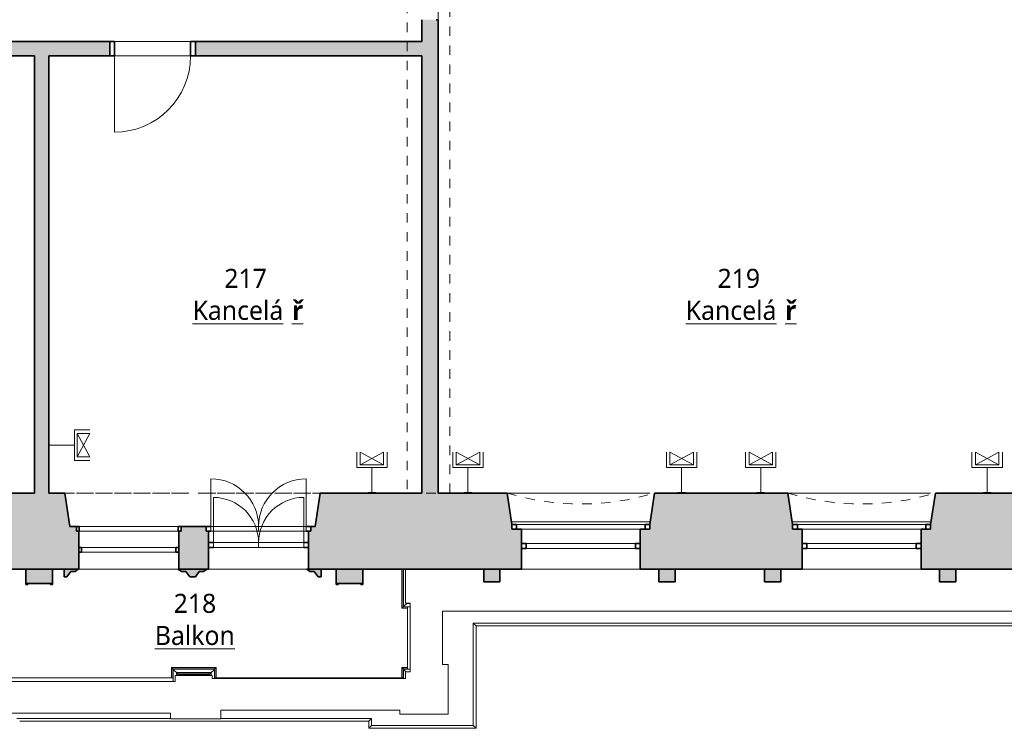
# Model space of a CAD drawing. Header units: metres. Extents: x -0.2 to 44.7, y -1.3 to 28.
# Tile 6 of 17: x 17.9 to 28.2, y -1.3 to 6.1. Entities that reach past the tile are written whole.
import ezdxf

# ---------------------------------------------------------------- set-up
doc = ezdxf.new("R2010")
doc.units = ezdxf.units.M
doc.linetypes.add('AV - Cerch_ 1 tecka 4mm', pattern=[0.006, 0.004, -0.001, 0, -0.001])
doc.layers.add('AV-MISTNOSTI', color=5, linetype='Continuous', lineweight=5, true_color=0x0000ff)
doc.layers.add('AV-TEXTY', color=5, linetype='Continuous', lineweight=13, true_color=0x0000ff)
doc.layers.add('AV-SRAFY', color=7, linetype='Continuous', lineweight=35)
doc.layers.add('AV-STAVBA', color=7, linetype='Continuous', lineweight=18)
doc.styles.add('Trebuchet MS_B', font='trebuc.ttf', dxfattribs={"height": 0.2})

# ---------------------------------------------------------------- blocks, each defined once
blk = doc.blocks.new('DO_1-L_Ocel_ - 800x1970_150-925843-2NP')
at = {"layer": 'AV-STAVBA', "color": 254, "true_color": 0xcccccc}
for p, q in [((0.4, 0.875), (0.4, 0.075)), ((-0.4, 0.075), (0.4, 0.075)), ((-0.4, -0.075), (0.4, -0.075))]:
    blk.add_line(p, q, dxfattribs=at)
at = {"layer": 'AV-STAVBA', "color": 254, "linetype": 'AV - Cerch_ 1 tecka 4mm', "true_color": 0xcccccc}
for p, q in [((-0.45, 0.075), (0.45, 0.075)), ((-0.4, 0.075), (0.4, 0.075)), ((-0.45, -0.075), (0.45, -0.075)), ((-0.4, -0.075), (0.4, -0.075))]:
    blk.add_line(p, q, dxfattribs=at)
at = {"layer": 'AV-STAVBA', "color": 254, "lineweight": 35, "true_color": 0xcccccc}
for p, q in [((-0.4, 0.075), (-0.45, 0.075)), ((-0.45, 0.075), (-0.45, -0.075)), ((-0.4, -0.075), (-0.4, 0.075)), ((0.45, 0.075), (0.4, 0.075)), ((0.4, 0.075), (0.4, -0.075)), ((0.45, -0.075), (0.45, 0.075)), ((-0.45, -0.075), (-0.4, -0.075)), ((0.4, -0.075), (0.45, -0.075))]:
    blk.add_line(p, q, dxfattribs=at)
at = {"layer": 'AV-STAVBA', "color": 254, "true_color": 0xcccccc}
blk.add_arc((0.4, 0.075), 0.8, 90, 180, dxfattribs=at)
blk = doc.blocks.new('WI_2-2_dvojité_bez středního sloupku - 1250x2600-1216050-2NP')
at = {"layer": 'AV-STAVBA', "color": 254, "linetype": 'AV - Cerch_ 1 tecka 4mm', "lineweight": 13, "true_color": 0xcccccc}
for p, q in [((0.725, 0.4), (-0.725, 0.4)), ((-0.725, 0.4), (0.725, 0.4)), ((0.625, 0.4), (-0.625, 0.4)), ((0.725, -0.4), (-0.725, -0.4)), ((0.625, -0.4), (-0.625, -0.4)), ((-0.625, -0.4), (0.625, -0.4))]:
    blk.add_line(p, q, dxfattribs=at)
at = {"layer": 'AV-STAVBA', "color": 254, "lineweight": 35, "true_color": 0xcccccc}
for p, q in [((-0.675, 0.07), (-0.725, 0.07)), ((-0.725, 0.07), (-0.725, 0.02)), ((-0.725, 0.02), (-0.675, 0.02)), ((-0.675, 0.02), (-0.675, 0.07)), ((0.725, 0.07), (0.675, 0.07)), ((0.675, 0.07), (0.675, 0.02)), ((0.675, 0.02), (0.725, 0.02)), ((0.725, 0.02), (0.725, 0.07)), ((-0.625, -0.18), (-0.625, -0.13)), ((-0.625, -0.13), (-0.575, -0.13)), ((-0.575, -0.18), (-0.625, -0.18)), ((-0.575, -0.13), (-0.575, -0.18)), ((0.575, -0.18), (0.575, -0.13)), ((0.575, -0.13), (0.625, -0.13)), ((0.625, -0.18), (0.575, -0.18)), ((0.625, -0.13), (0.625, -0.18))]:
    blk.add_line(p, q, dxfattribs=at)
at = {"layer": 'AV-STAVBA', "color": 254, "true_color": 0xcccccc}
for p, q in [((-0.725, 0.02), (-0.725, 0.07)), ((-0.725, 0.07), (0.725, 0.07)), ((-0.725, 0.02), (0.725, 0.02)), ((-0.675, 0.07), (0.031, 0.07)), ((-0.675, 0.02), (-0.675, 0.07)), ((0.031, 0.02), (-0.625, 0.02)), ((0.031, 0.07), (0.675, 0.07)), ((0.625, 0.02), (0.031, 0.02)), ((0.675, 0.02), (0.675, 0.07)), ((0.725, 0.02), (0.725, 0.07)), ((-0.625, -0.13), (-0.625, -0.18)), ((-0.625, -0.13), (0.625, -0.13)), ((-0.625, -0.18), (0.625, -0.18)), ((0.031, -0.13), (-0.575, -0.13)), ((-0.575, -0.13), (-0.575, -0.18)), ((-0.575, -0.18), (0.031, -0.18)), ((0.575, -0.13), (0.031, -0.13)), ((0.031, -0.18), (0.575, -0.18)), ((0.575, -0.13), (0.575, -0.18)), ((0.625, -0.13), (0.625, -0.18))]:
    blk.add_line(p, q, dxfattribs=at)
blk = doc.blocks.new('GM_Nika se zkoseným ostěním a klenutým nadpražím - 1450x2700-1216438-2NP')
at = {"layer": 'AV-STAVBA', "color": 254, "linetype": 'AV - Cerch_ 1 tecka 4mm', "lineweight": 13, "true_color": 0xcccccc}
for p, q in [((0.725, 0.4), (-0.725, 0.4)), ((0.775, -0.4), (-0.775, -0.4))]:
    blk.add_line(p, q, dxfattribs=at)
blk.add_arc((0, -2.964), 2.678, 73.1791, 106.8209, dxfattribs=at)
blk = doc.blocks.new('GM_Nika_zkosené ostění - v900-1216957-2NP')
at = {"layer": 'AV-STAVBA', "color": 254, "linetype": 'AV - Cerch_ 1 tecka 4mm', "lineweight": 13, "true_color": 0xcccccc}
blk.add_line((-0.65, 0.4), (0.9, 0.4), dxfattribs=at)
blk = doc.blocks.new('DO_2_Dřev_Balkon_členěné_2-2_prosklené_s 2k nadsvětlíkem - DO_2_Dřev_Balkon_členěné_2-2_prosklené_s 2k nadsvětlíkem-1331928-2NP')
at = {"layer": 'AV-STAVBA', "color": 254, "linetype": 'AV - Cerch_ 1 tecka 4mm', "true_color": 0xcccccc}
for p, q in [((-0.55, 0.4), (0.55, 0.4)), ((0.525, 0.4), (-0.525, 0.4)), ((-0.5, 0.4), (0.5, 0.4)), ((-0.475, 0.17), (0.475, 0.17)), ((-0.475, 0.12), (0.475, 0.12)), ((0.5, 0), (-0.5, 0)), ((0.5, -0.05), (-0.5, -0.05)), ((0.55, -0.4), (-0.55, -0.4)), ((-0.55, -0.4), (0.55, -0.4)), ((-0.525, -0.4), (0.525, -0.4))]:
    blk.add_line(p, q, dxfattribs=at)
at = {"layer": 'AV-STAVBA', "color": 254, "lineweight": 35, "true_color": 0xcccccc}
for p, q in [((-0.525, 0.17), (-0.475, 0.17)), ((-0.525, 0.12), (-0.525, 0.17)), ((-0.475, 0.12), (-0.525, 0.12)), ((0.475, 0.17), (0.525, 0.17)), ((0.525, 0.12), (0.475, 0.12)), ((0.525, 0.17), (0.525, 0.12)), ((-0.5, 0), (-0.55, 0)), ((-0.55, 0), (-0.55, -0.05)), ((-0.55, -0.05), (-0.5, -0.05)), ((0.55, 0), (0.5, 0)), ((0.5, -0.05), (0.55, -0.05)), ((0.55, -0.05), (0.55, 0))]:
    blk.add_line(p, q, dxfattribs=at)
at = {"layer": 'AV-STAVBA', "color": 254, "true_color": 0xcccccc}
for p, q in [((-0.525, 0.12), (-0.125, 0.12)), ((-0.475, 0.17), (0, 0.17)), ((-0.475, 0.12), (-0.475, 0.17)), ((0, 0.12), (-0.475, 0.12)), ((-0.475, -0.355), (-0.475, 0.12)), ((0, 0.17), (0, 0.12)), ((0, 0.17), (0.475, 0.17)), ((0, 0.12), (0, 0.17)), ((0, 0.17), (0, 0.12)), ((0.475, 0.12), (0, 0.12)), ((0.475, 0.17), (0.475, 0.12)), ((0.475, -0.355), (0.475, 0.12)), ((-0.5, 0), (0, 0)), ((-0.5, -0.05), (-0.5, 0)), ((0, -0.05), (-0.5, -0.05)), ((-0.5, -0.55), (-0.5, -0.05)), ((0, 0), (0.5, 0)), ((0, -0.05), (0, 0)), ((0, 0), (0, -0.05)), ((0, 0), (0, -0.05)), ((0.5, -0.05), (0, -0.05)), ((0.55, -0.05), (0.15, -0.05)), ((0.5, 0), (0.5, -0.05)), ((0.5, -0.55), (0.5, -0.05))]:
    blk.add_line(p, q, dxfattribs=at)
for centre, radius, start, end in [((-0.475, 0.12), 0.475, 270, 0), ((0.475, 0.12), 0.475, 180, 270), ((-0.5, -0.05), 0.5, 270, 360), ((0.5, -0.05), 0.5, 180, 270)]:
    blk.add_arc(centre, radius, start, end, dxfattribs=at)
blk = doc.blocks.new('WI_2-2_dvojité_bez středního sloupku - 1000x-1332015-2NP')
at = {"layer": 'AV-STAVBA', "color": 254, "linetype": 'AV - Cerch_ 1 tecka 4mm', "lineweight": 13, "true_color": 0xcccccc}
for p, q in [((0.55, 0.4), (-0.55, 0.4)), ((0.525, 0.4), (-0.525, 0.4)), ((-0.525, 0.4), (0.525, 0.4)), ((0.55, -0.4), (-0.55, -0.4)), ((-0.55, -0.4), (0.55, -0.4)), ((0.525, -0.4), (-0.525, -0.4))]:
    blk.add_line(p, q, dxfattribs=at)
at = {"layer": 'AV-STAVBA', "color": 254, "lineweight": 35, "true_color": 0xcccccc}
for p, q in [((-0.495, 0.22), (-0.525, 0.22)), ((-0.525, 0.22), (-0.525, 0.17)), ((-0.495, 0.17), (-0.495, 0.22)), ((0.525, 0.22), (0.495, 0.22)), ((0.495, 0.22), (0.495, 0.17)), ((0.525, 0.17), (0.525, 0.22)), ((-0.525, 0.17), (-0.495, 0.17)), ((0.495, 0.17), (0.525, 0.17)), ((-0.55, -0.05), (-0.55, 0)), ((-0.55, 0), (-0.52, 0)), ((-0.52, -0.05), (-0.55, -0.05)), ((-0.52, 0), (-0.52, -0.05)), ((0.52, -0.05), (0.52, 0)), ((0.52, 0), (0.55, 0)), ((0.55, -0.05), (0.52, -0.05)), ((0.55, 0), (0.55, -0.05))]:
    blk.add_line(p, q, dxfattribs=at)
at = {"layer": 'AV-STAVBA', "color": 254, "true_color": 0xcccccc}
for p, q in [((-0.525, 0.17), (-0.525, 0.22)), ((-0.525, 0.22), (0.525, 0.22)), ((-0.495, 0.22), (0.011, 0.22)), ((-0.495, 0.17), (-0.495, 0.22)), ((0.011, 0.22), (0.495, 0.22)), ((0.495, 0.17), (0.495, 0.22)), ((0.525, 0.17), (0.525, 0.22)), ((-0.525, 0.17), (0.525, 0.17)), ((0.011, 0.17), (-0.495, 0.17)), ((0.495, 0.17), (0.011, 0.17)), ((-0.55, 0), (-0.55, -0.05)), ((-0.55, 0), (0.55, 0)), ((-0.55, -0.05), (0.55, -0.05)), ((-0.52, 0), (-0.52, -0.05)), ((-0.52, -0.05), (0.011, -0.05)), ((0.011, -0.05), (0.52, -0.05)), ((0.52, 0), (0.52, -0.05)), ((0.55, 0), (0.55, -0.05))]:
    blk.add_line(p, q, dxfattribs=at)
blk = doc.blocks.new('GM_Nika_zkosené ostění - v3750-1332770-2NP')
at = {"layer": 'AV-STAVBA', "color": 254, "linetype": 'AV - Cerch_ 1 tecka 4mm', "lineweight": 13, "true_color": 0xcccccc}
blk.add_line((-1.215, 0.4), (1.465, 0.4), dxfattribs=at)
blk = doc.blocks.new('SFR_Trám_obdelník - 450_490-1397426-2NP')
at = {"layer": 'AV-STAVBA', "color": 254, "linetype": 'AV - Cerch_ 1 tecka 4mm', "lineweight": 13, "true_color": 0xcccccc}
for p, q in [((3.27, 0.225), (-3.27, 0.225)), ((-3.27, 0.225), (-3.27, -0.225)), ((3.27, -0.225), (3.27, 0.225)), ((-3.27, -0.225), (3.27, -0.225))]:
    blk.add_line(p, q, dxfattribs=at)
blk = doc.blocks.new('Římsa nad 1NP - Římsa nad 1NP-1582674-2NP')
at = {"layer": 'AV-STAVBA', "color": 254, "true_color": 0xcccccc}
for p, q in [((21.904, -0.051), (21.904, 0.358)), ((21.918, -0.037), (21.918, 0.358)), ((21.921, 0.358), (21.921, -0.034)), ((21.955, 0), (21.955, 0.002)), ((21.955, 0), (21.957, 0.002)), ((21.904, -0.051), (21.918, -0.037)), ((21.965, -0.051), (21.904, -0.051)), ((21.918, -0.037), (21.921, -0.034)), ((21.965, -0.037), (21.918, -0.037)), ((21.921, -0.034), (21.991, -0.034)), ((21.93, -0.026), (21.955, 0)), ((21.991, 0), (21.955, 0)), ((22.684, -0.236), (22.655, -0.207)), ((22.655, -0.207), (33.574, -0.207)), ((22.655, -0.207), (22.655, -1.282)), ((22.684, -0.236), (22.684, -1.311)), ((33.545, -0.236), (22.684, -0.236)), ((19.484, -0.673), (19.954, -0.673)), ((19.484, -0.673), (19.498, -0.687)), ((19.484, -0.782), (19.484, -0.673)), ((19.498, -0.687), (19.939, -0.687)), ((19.498, -0.687), (19.501, -0.691)), ((19.498, -0.782), (19.498, -0.687)), ((19.936, -0.69), (19.501, -0.69)), ((19.501, -0.69), (19.501, -0.818)), ((19.51, -0.699), (19.535, -0.724)), ((19.535, -0.758), (19.535, -0.724)), ((19.549, -0.738), (19.535, -0.724)), ((19.535, -0.724), (19.902, -0.724)), ((19.902, -0.724), (19.888, -0.738)), ((19.902, -0.724), (19.928, -0.699)), ((19.902, -0.724), (19.902, -0.758)), ((19.936, -0.691), (19.939, -0.687)), ((19.936, -0.788), (19.936, -0.69)), ((19.939, -0.687), (19.954, -0.673)), ((19.939, -0.687), (19.939, -0.782)), ((19.954, -0.673), (19.954, -0.782)), ((21.904, -0.782), (21.904, -0.673)), ((21.904, -0.673), (21.918, -0.687)), ((21.904, -0.673), (21.965, -0.673)), ((21.918, -0.782), (21.918, -0.687)), ((21.918, -0.687), (21.921, -0.691)), ((21.918, -0.687), (21.965, -0.687)), ((21.991, -0.69), (21.921, -0.69)), ((21.921, -0.69), (21.921, -0.788)), ((21.93, -0.699), (21.949, -0.718)), ((19.549, -0.738), (19.549, -0.758)), ((19.559, -0.748), (19.549, -0.738)), ((19.888, -0.738), (19.549, -0.738)), ((19.559, -0.758), (19.559, -0.748)), ((19.559, -0.748), (19.879, -0.748)), ((19.559, -0.748), (19.879, -0.748)), ((19.559, -0.758), (19.559, -0.748)), ((19.888, -0.738), (19.879, -0.748)), ((19.879, -0.748), (19.879, -0.758)), ((19.879, -0.758), (19.879, -0.748)), ((19.888, -0.758), (19.888, -0.738)), ((19.472, -1.207), (17.86, -1.207)), ((21.556, -1.236), (17.889, -1.236)), ((21.585, -1.207), (20.002, -1.207)), ((21.556, -1.236), (21.585, -1.207)), ((21.556, -1.311), (21.556, -1.236)), ((21.585, -1.282), (21.585, -1.207)), ((21.585, -1.282), (21.556, -1.311)), ((22.684, -1.311), (21.556, -1.311)), ((22.655, -1.282), (21.585, -1.282)), ((22.655, -1.282), (22.684, -1.311))]:
    blk.add_line(p, q, dxfattribs=at)
for points, knots in [([(21.921, -0.034), (21.921, -0.034), (21.921, -0.034), (21.922, -0.033), (21.923, -0.032), (21.926, -0.03), (21.928, -0.027), (21.93, -0.026)], [0.3333333, 0.3333333, 0.3333333, 0.3333333, 0.5, 0.5833333, 0.6666667, 0.8333333, 1, 1, 1, 1]), ([(19.501, -0.69), (19.501, -0.69), (19.501, -0.69), (19.502, -0.691), (19.503, -0.692), (19.506, -0.695), (19.508, -0.697), (19.51, -0.699)], [0.3333333, 0.3333333, 0.3333333, 0.3333333, 0.5, 0.5833333, 0.6666667, 0.8333333, 1, 1, 1, 1]), ([(19.928, -0.699), (19.929, -0.697), (19.932, -0.695), (19.934, -0.692), (19.936, -0.691), (19.936, -0.69), (19.936, -0.69), (19.936, -0.69)], [-1, -1, -1, -1, -0.8333333, -0.6666667, -0.5833333, -0.5, -0.3333333, -0.3333333, -0.3333333, -0.3333333]), ([(21.921, -0.69), (21.921, -0.69), (21.921, -0.69), (21.922, -0.691), (21.923, -0.692), (21.926, -0.695), (21.928, -0.697), (21.93, -0.699)], [0.3333333, 0.3333333, 0.3333333, 0.3333333, 0.5, 0.5833333, 0.6666667, 0.8333333, 1, 1, 1, 1])]:
    blk.add_open_spline(points, degree=3, knots=knots, dxfattribs=at)
blk = doc.blocks.new('Tympanon a šambrána 2NP4 - Tympanon a šambrána 2NP-1609817-2NP')
at = {"layer": 'AV-STAVBA', "true_color": 0xcccccc}
for points in [[(5.835, 0.228), (6.005, 0.228), (6.005, 0.358), (5.835, 0.358), (5.835, 0.341)], [(7.675, 0.228), (7.845, 0.228), (7.845, 0.358), (7.675, 0.358), (7.675, 0.341)]]:
    blk.add_hatch(color=254, dxfattribs=at).paths.add_polyline_path(points)
at = {"layer": 'AV-STAVBA', "color": 254, "lineweight": 35, "true_color": 0xcccccc}
for p, q in [((6.005, 0.358), (5.835, 0.358)), ((5.835, 0.358), (5.835, 0.228)), ((6.005, 0.228), (6.005, 0.358)), ((7.845, 0.358), (7.675, 0.358)), ((7.675, 0.358), (7.675, 0.228)), ((7.845, 0.228), (7.845, 0.358)), ((5.835, 0.228), (6.005, 0.228)), ((7.675, 0.228), (7.845, 0.228))]:
    blk.add_line(p, q, dxfattribs=at)
blk = doc.blocks.new('Tympanon a šambrána 2NP5 - Tympanon a šambrána 2NP-1609982-2NP')
at = {"layer": 'AV-STAVBA', "true_color": 0xcccccc}
for points in [[(5.835, 0.228), (6.005, 0.228), (6.005, 0.358), (5.835, 0.358), (5.835, 0.341)], [(7.845, 0.228), (7.845, 0.358), (7.675, 0.358), (7.675, 0.228), (7.775, 0.228)]]:
    blk.add_hatch(color=254, dxfattribs=at).paths.add_polyline_path(points)
at = {"layer": 'AV-STAVBA', "color": 254, "lineweight": 35, "true_color": 0xcccccc}
for p, q in [((6.005, 0.358), (5.835, 0.358)), ((5.835, 0.358), (5.835, 0.228)), ((6.005, 0.228), (6.005, 0.358)), ((7.845, 0.358), (7.675, 0.358)), ((7.675, 0.358), (7.675, 0.228)), ((7.845, 0.228), (7.845, 0.358)), ((5.835, 0.228), (6.005, 0.228)), ((7.675, 0.228), (7.845, 0.228))]:
    blk.add_line(p, q, dxfattribs=at)
blk = doc.blocks.new('Šambrána krajní_2NP2 - Šambrána krajní_2NP-1634565-2NP')
at = {"layer": 'AV-STAVBA', "true_color": 0xcccccc}
for points in [[(17.954, 0.208), (18.234, 0.208), (18.234, 0.358), (17.954, 0.358)], [(21.494, 0.208), (21.494, 0.358), (21.214, 0.358), (21.214, 0.208)]]:
    blk.add_hatch(color=254, dxfattribs=at).paths.add_polyline_path(points)
h = blk.add_hatch(color=254, dxfattribs=at)
h.paths.add_polyline_path([(21.055, 0.278), (21.055, 0.358), (20.905, 0.358), (20.939, 0.335), (20.984, 0.335), (21.025, 0.278), (21.026, 0.278)])
h.paths.add_polyline_path([(18.385, 0.278), (18.426, 0.335), (18.471, 0.335), (18.505, 0.358), (18.355, 0.358), (18.355, 0.278)])
h.paths.add_polyline_path([(19.735, 0.278), (19.776, 0.335), (19.821, 0.335), (19.855, 0.358), (19.555, 0.358), (19.589, 0.335), (19.634, 0.335), (19.675, 0.278)])
h = blk.add_hatch(color=254, dxfattribs=at)
h.paths.add_polyline_path([(17.974, 0.198), (17.974, 0.208), (17.954, 0.208), (17.954, 0.198), (17.967, 0.198)])
h.paths.add_polyline_path([(18.234, 0.198), (18.234, 0.208), (18.214, 0.208), (18.214, 0.198)])
h = blk.add_hatch(color=254, dxfattribs=at)
h.paths.add_polyline_path([(21.494, 0.198), (21.494, 0.208), (21.474, 0.208), (21.474, 0.198)])
h.paths.add_polyline_path([(21.234, 0.198), (21.234, 0.208), (21.214, 0.208), (21.214, 0.198)])
at = {"layer": 'AV-STAVBA', "color": 254, "lineweight": 35, "true_color": 0xcccccc}
for p, q in [((18.234, 0.358), (17.954, 0.358)), ((17.954, 0.358), (17.954, 0.208)), ((18.234, 0.208), (18.234, 0.358)), ((18.505, 0.358), (18.355, 0.358)), ((18.355, 0.358), (18.355, 0.278)), ((18.385, 0.278), (18.426, 0.335)), ((18.426, 0.335), (18.471, 0.335)), ((18.471, 0.335), (18.505, 0.358)), ((19.855, 0.358), (19.555, 0.358)), ((19.555, 0.358), (19.589, 0.335)), ((19.589, 0.335), (19.634, 0.335)), ((19.634, 0.335), (19.675, 0.278)), ((19.735, 0.278), (19.776, 0.335)), ((19.776, 0.335), (19.821, 0.335)), ((19.821, 0.335), (19.855, 0.358)), ((21.055, 0.358), (20.905, 0.358)), ((20.905, 0.358), (20.939, 0.335)), ((20.939, 0.335), (20.984, 0.335)), ((20.984, 0.335), (21.025, 0.278)), ((21.055, 0.278), (21.055, 0.358)), ((21.494, 0.358), (21.214, 0.358)), ((21.214, 0.358), (21.214, 0.208)), ((21.494, 0.208), (21.494, 0.358)), ((17.974, 0.208), (17.954, 0.208)), ((17.954, 0.208), (17.954, 0.198)), ((17.954, 0.208), (18.234, 0.208)), ((17.974, 0.198), (17.974, 0.208)), ((18.234, 0.208), (18.214, 0.208)), ((18.214, 0.208), (18.214, 0.198)), ((18.234, 0.198), (18.234, 0.208)), ((18.355, 0.278), (18.385, 0.278)), ((19.675, 0.278), (19.735, 0.278)), ((21.025, 0.278), (21.055, 0.278)), ((21.234, 0.208), (21.214, 0.208)), ((21.214, 0.208), (21.214, 0.198)), ((21.214, 0.208), (21.494, 0.208)), ((21.234, 0.198), (21.234, 0.208)), ((21.494, 0.208), (21.474, 0.208)), ((21.474, 0.208), (21.474, 0.198)), ((21.494, 0.198), (21.494, 0.208)), ((17.954, 0.198), (17.974, 0.198)), ((18.214, 0.198), (18.234, 0.198)), ((21.214, 0.198), (21.234, 0.198)), ((21.474, 0.198), (21.494, 0.198))]:
    blk.add_line(p, q, dxfattribs=at)
blk = doc.blocks.new('D0089 - 1514 - OÚPSŘ_Benešova_rvt-1-2NP')
at = {"layer": 'AV-SRAFY', "lineweight": 18, "true_color": 0xcccccc}
h = blk.add_hatch(color=254, dxfattribs=at)
h.paths.add_polyline_path([(22.115, 1.158), (22.285, 1.158), (22.285, 6.128), (22.115, 6.128), (22.115, 1.424)])
h.paths.add_polyline_path([(22.115, 7.448), (22.285, 7.448), (22.285, 7.698), (22.115, 7.698)])
h = blk.add_hatch(color=254, dxfattribs=at)
h.paths.add_polyline_path([(14.525, 5.748), (15.36, 5.748), (15.36, 5.898), (12.72, 5.898), (12.72, 5.748)])
h.paths.add_polyline_path([(22.115, 5.748), (22.115, 5.898), (19.735, 5.898), (19.735, 5.748)])
h.paths.add_polyline_path([(10.829, 5.748), (11.82, 5.748), (11.82, 5.898), (9.81, 5.898), (9.81, 5.748)])
h.paths.add_polyline_path([(18.195, 5.748), (18.835, 5.748), (18.835, 5.898), (16.26, 5.898), (16.26, 5.748), (18.045, 5.748)])
h.paths.add_polyline_path([(8.91, 5.748), (8.91, 5.898), (7.615, 5.898), (7.615, 5.748), (8.275, 5.748)])
h.paths.add_polyline_path([(6.715, 5.748), (6.715, 5.898), (5.445, 5.898), (5.445, 5.748)])
blk.add_hatch(color=254, dxfattribs=at).paths.add_polyline_path([(18.045, 1.158), (18.195, 1.158), (18.195, 5.748), (18.045, 5.748), (18.045, 1.424)])
h = blk.add_hatch(color=254, dxfattribs=at)
h.paths.add_polyline_path([(19.874, 0.358), (19.874, 0.758), (19.849, 0.758), (19.849, 0.808), (19.585, 0.808), (19.585, 0.758), (19.56, 0.758), (19.56, 0.358)])
h.paths.add_polyline_path([(5.73, 0.358), (6.23, 0.358), (6.23, 0.778), (6.13, 0.778), (6.13, 0.828), (6.08, 1.158), (5.445, 1.158), (5.445, 0.358)])
h.paths.add_polyline_path([(7.7, 0.358), (9.16, 0.358), (9.16, 0.778), (9.06, 0.778), (9.06, 0.828), (9.01, 1.158), (7.63, 1.158), (7.58, 0.828), (7.58, 0.778), (7.48, 0.778), (7.48, 0.358)])
h.paths.add_polyline_path([(33.979, 0.358), (33.979, 1.158), (33.23, 1.158), (33.18, 0.828), (33.18, 0.778), (33.08, 0.778), (33.08, 0.358), (33.773, 0.358)])
h.paths.add_polyline_path([(10.63, 0.358), (12.1, 0.358), (12.1, 0.778), (12, 0.778), (12, 0.828), (11.95, 1.158), (10.56, 1.158), (10.51, 0.828), (10.51, 0.778), (10.41, 0.778), (10.41, 0.358)])
h.paths.add_polyline_path([(13.35, 0.358), (15, 0.358), (15, 0.778), (14.9, 0.778), (14.9, 0.828), (14.85, 1.158), (13.5, 1.158), (13.45, 0.828), (13.45, 0.778), (13.35, 0.778), (13.35, 0.578)])
h.paths.add_polyline_path([(16.25, 0.358), (18.51, 0.358), (18.51, 0.758), (18.485, 0.758), (18.485, 0.808), (18.415, 0.808), (18.365, 1.158), (16.4, 1.158), (16.35, 0.828), (16.35, 0.778), (16.25, 0.778), (16.25, 0.578)])
h.paths.add_polyline_path([(31.83, 0.358), (31.83, 0.778), (31.73, 0.778), (31.73, 0.828), (31.68, 1.158), (30.43, 1.158), (30.38, 0.828), (30.38, 0.778), (30.28, 0.778), (30.28, 0.358), (31.734, 0.358)])
h.paths.add_polyline_path([(20.924, 0.358), (23.16, 0.358), (23.16, 0.778), (23.06, 0.778), (23.06, 0.828), (23.01, 1.158), (21.045, 1.158), (20.995, 0.808), (20.949, 0.808), (20.949, 0.758), (20.924, 0.758), (20.924, 0.588)])
h.paths.add_polyline_path([(24.41, 0.358), (26.11, 0.358), (26.11, 0.778), (26.01, 0.778), (26.01, 0.828), (25.96, 1.158), (24.56, 1.158), (24.51, 0.828), (24.51, 0.778), (24.41, 0.778), (24.41, 0.578)])
h.paths.add_polyline_path([(27.36, 0.358), (29.03, 0.358), (29.03, 0.778), (28.93, 0.778), (28.93, 0.828), (28.88, 1.158), (27.51, 1.158), (27.46, 0.828), (27.46, 0.778), (27.36, 0.778), (27.36, 0.578)])
at = {"layer": 'AV-STAVBA', "color": 254, "true_color": 0xcccccc}
for p, q in [((22.285, 7.448), (22.285, 6.128)), ((18.885, 5.898), (19.685, 5.898)), ((18.885, 5.898), (19.685, 5.898)), ((19.685, 5.748), (18.885, 5.748)), ((19.685, 5.748), (18.885, 5.748)), ((23.055, 0.858), (24.514, 0.858)), ((26.005, 0.858), (27.464, 0.858)), ((19.555, 0.758), (18.515, 0.758)), ((24.41, 0.778), (23.16, 0.778)), ((27.36, 0.778), (26.11, 0.778)), ((19.555, 0.358), (18.51, 0.358)), ((20.905, 0.358), (19.874, 0.358)), ((21.941, 0.358), (21.941, 0.002)), ((24.41, 0.358), (23.16, 0.358)), ((27.36, 0.358), (26.11, 0.358)), ((21.941, 0.002), (21.991, 0.002)), ((21.991, 0.002), (21.991, -0.718)), ((21.965, -0.034), (21.965, -0.691)), ((22.332, -0.642), (22.332, -0.082)), ((22.332, -0.082), (34.699, -0.082)), ((21.991, -0.718), (21.941, -0.718)), ((21.941, -0.718), (21.941, -0.788)), ((22.392, -0.642), (22.332, -0.642)), ((22.392, -1.162), (22.392, -0.642)), ((19.521, -0.818), (17.511, -0.818)), ((19.501, -0.782), (17.536, -0.782)), ((19.911, -0.758), (19.521, -0.758)), ((19.521, -0.758), (19.521, -0.818)), ((19.911, -0.788), (19.911, -0.758)), ((21.941, -0.788), (19.911, -0.788)), ((21.921, -0.782), (19.936, -0.782)), ((20.002, -1.212), (20.002, -1.122)), ((20.002, -1.122), (21.882, -1.122)), ((21.882, -1.122), (21.882, -1.162)), ((17.572, -1.152), (19.472, -1.152)), ((19.472, -1.152), (19.472, -1.212)), ((19.472, -1.212), (20.002, -1.212)), ((21.882, -1.162), (22.392, -1.162))]:
    blk.add_line(p, q, dxfattribs=at)
at = {"layer": 'AV-STAVBA', "color": 254, "lineweight": 35, "true_color": 0xcccccc}
for p, q in [((22.115, 6.128), (22.115, 5.898)), ((22.285, 6.128), (22.265, 6.128)), ((22.285, 1.158), (22.285, 6.128)), ((18.835, 5.898), (16.26, 5.898)), ((22.115, 5.898), (19.735, 5.898)), ((16.26, 5.748), (18.045, 5.748)), ((18.045, 5.748), (18.045, 1.158)), ((18.195, 5.748), (18.835, 5.748)), ((18.195, 1.158), (18.195, 5.748)), ((19.735, 5.748), (22.115, 5.748)), ((22.115, 5.748), (22.115, 1.158)), ((18.045, 1.158), (16.4, 1.158)), ((18.365, 1.158), (18.195, 1.158)), ((18.415, 0.808), (18.365, 1.158)), ((21.045, 1.158), (20.995, 0.808)), ((22.115, 1.158), (21.045, 1.158)), ((23.01, 1.158), (22.285, 1.158)), ((23.06, 0.828), (23.01, 1.158)), ((24.56, 1.158), (24.51, 0.828)), ((25.96, 1.158), (24.56, 1.158)), ((26.01, 0.828), (25.96, 1.158)), ((27.51, 1.158), (27.46, 0.828)), ((28.515, 1.158), (27.51, 1.158)), ((18.485, 0.808), (18.415, 0.808)), ((18.51, 0.588), (18.51, 0.758)), ((19.56, 0.758), (19.56, 0.588)), ((19.849, 0.808), (19.585, 0.808)), ((19.874, 0.638), (19.874, 0.758)), ((20.924, 0.758), (20.924, 0.638)), ((20.995, 0.808), (20.949, 0.808)), ((23.16, 0.778), (23.11, 0.778)), ((23.16, 0.628), (23.16, 0.778)), ((24.46, 0.778), (24.41, 0.778)), ((24.41, 0.778), (24.41, 0.628)), ((26.11, 0.778), (26.06, 0.778)), ((26.11, 0.628), (26.11, 0.778)), ((27.41, 0.778), (27.36, 0.778)), ((27.36, 0.778), (27.36, 0.628)), ((18.51, 0.358), (18.51, 0.538)), ((19.56, 0.538), (19.56, 0.358)), ((19.874, 0.358), (19.874, 0.588)), ((20.924, 0.588), (20.924, 0.358)), ((23.16, 0.358), (23.16, 0.578)), ((24.41, 0.578), (24.41, 0.358)), ((26.11, 0.358), (26.11, 0.578)), ((27.36, 0.578), (27.36, 0.358)), ((16.25, 0.358), (18.51, 0.358)), ((19.56, 0.358), (19.874, 0.358)), ((20.924, 0.358), (23.16, 0.358)), ((24.41, 0.358), (26.11, 0.358)), ((27.36, 0.358), (29.03, 0.358))]:
    blk.add_line(p, q, dxfattribs=at)
at = {"layer": 'AV-STAVBA', "color": 254, "lineweight": 18, "true_color": 0xcccccc}
for name, p, rotation in [('SFR_Trám_obdelník - 450_490-1397426-2NP', (22.185, 4.428), 89.99999999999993), ('DO_1-L_Ocel_ - 800x1970_150-925843-2NP', (19.285, 5.823), 180), ('DO_2_Dřev_Balkon_členěné_2-2_prosklené_s 2k nadsvětlíkem - DO_2_Dřev_Balkon_členěné_2-2_prosklené_s 2k nadsvětlíkem-1331928-2NP', (20.399, 0.758), 180), ('WI_2-2_dvojité_bez středního sloupku - 1000x-1332015-2NP', (19.035, 0.758), 180), ('GM_Nika se zkoseným ostěním a klenutým nadpražím - 1450x2700-1216438-2NP', (23.785, 0.758), 180), ('GM_Nika se zkoseným ostěním a klenutým nadpražím - 1450x2700-1216438-2NP', (26.735, 0.758), 180)]:
    blk.add_blockref(name, p, dxfattribs=dict(at, rotation=rotation))
for name, p in [('GM_Nika_zkosené ostění - v3750-1332770-2NP', (19.58, 0.758)), ('GM_Nika_zkosené ostění - v900-1216957-2NP', (23.66, 0.758)), ('WI_2-2_dvojité_bez středního sloupku - 1250x2600-1216050-2NP', (23.785, 0.758)), ('GM_Nika_zkosené ostění - v900-1216957-2NP', (26.61, 0.758)), ('WI_2-2_dvojité_bez středního sloupku - 1250x2600-1216050-2NP', (26.735, 0.758)), ('Římsa nad 1NP - Římsa nad 1NP-1582674-2NP', (0, 0)), ('Šambrána krajní_2NP2 - Šambrána krajní_2NP-1634565-2NP', (0, 0)), ('Tympanon a šambrána 2NP4 - Tympanon a šambrána 2NP-1609817-2NP', (16.93, 0)), ('Tympanon a šambrána 2NP5 - Tympanon a šambrána 2NP-1609982-2NP', (19.88, 0))]:
    blk.add_blockref(name, p, dxfattribs=at)
blk = doc.blocks.new('EF_Datová zásuvka - 2 vývody-835357-2NP')
at = {"layer": 'AV-STAVBA'}
for p, q in [((5.5, 25.901), (5.5, 25.981)), ((5.5, 25.981), (5.505, 25.981)), ((5.5, 25.971), (5.5, 25.911)), ((5.5, 25.911), (5.5, 25.971)), ((5.5, 25.959), (5.5, 25.949)), ((5.5, 25.949), (5.5, 25.959)), ((5.5, 25.933), (5.5, 25.923)), ((5.5, 25.923), (5.5, 25.933)), ((5.505, 25.901), (5.5, 25.901))]:
    blk.add_line(p, q, dxfattribs=at)

msp = doc.modelspace()

# ---------------------------------------------------------------- linework, layer by layer
at = {"layer": 'AV-TEXTY', "lineweight": 5}
for p, q in [((18.465, 1.821), (18.625, 1.821)), ((18.465, 1.661), (18.465, 1.821)), ((18.625, 1.538), (18.492, 1.784)), ((18.625, 1.784), (18.492, 1.538)), ((18.492, 1.784), (18.492, 1.538)), ((18.625, 1.784), (18.492, 1.784)), ((18.465, 1.661), (18.195, 1.661)), ((18.465, 1.661), (18.465, 1.501)), ((21.43, 1.428), (21.43, 1.588)), ((21.713, 1.588), (21.467, 1.455)), ((21.467, 1.588), (21.713, 1.455)), ((21.467, 1.588), (21.467, 1.455)), ((21.713, 1.455), (21.713, 1.588)), ((21.75, 1.428), (21.75, 1.588)), ((22.439, 1.428), (22.439, 1.588)), ((22.722, 1.588), (22.476, 1.455)), ((22.476, 1.588), (22.722, 1.455)), ((22.476, 1.588), (22.476, 1.455)), ((22.722, 1.455), (22.722, 1.588)), ((22.759, 1.428), (22.759, 1.588)), ((24.684, 1.428), (24.684, 1.588)), ((24.967, 1.588), (24.721, 1.455)), ((24.721, 1.588), (24.967, 1.455)), ((24.721, 1.588), (24.721, 1.455)), ((24.967, 1.455), (24.967, 1.588)), ((25.004, 1.428), (25.004, 1.588)), ((25.515, 1.428), (25.515, 1.588)), ((25.798, 1.588), (25.552, 1.455)), ((25.552, 1.588), (25.798, 1.455)), ((25.552, 1.588), (25.552, 1.455)), ((25.798, 1.455), (25.798, 1.588)), ((25.835, 1.428), (25.835, 1.588)), ((27.894, 1.428), (27.894, 1.588)), ((28.177, 1.588), (27.931, 1.455)), ((27.931, 1.588), (28.177, 1.455)), ((27.931, 1.588), (27.931, 1.455)), ((28.177, 1.455), (28.177, 1.588)), ((28.214, 1.428), (28.214, 1.588)), ((18.465, 1.501), (18.625, 1.501)), ((18.492, 1.538), (18.625, 1.538)), ((21.467, 1.455), (21.713, 1.455)), ((22.476, 1.455), (22.722, 1.455)), ((24.721, 1.455), (24.967, 1.455)), ((25.552, 1.455), (25.798, 1.455)), ((27.931, 1.455), (28.177, 1.455)), ((21.59, 1.428), (21.43, 1.428)), ((21.59, 1.428), (21.75, 1.428)), ((21.59, 1.428), (21.59, 1.158)), ((22.599, 1.428), (22.439, 1.428)), ((22.599, 1.428), (22.759, 1.428)), ((22.599, 1.428), (22.599, 1.158)), ((24.844, 1.428), (24.684, 1.428)), ((24.844, 1.428), (25.004, 1.428)), ((24.844, 1.428), (24.844, 1.158)), ((25.675, 1.428), (25.515, 1.428)), ((25.675, 1.428), (25.835, 1.428)), ((25.675, 1.428), (25.675, 1.158)), ((28.054, 1.428), (27.894, 1.428)), ((28.054, 1.428), (28.214, 1.428)), ((28.054, 1.428), (28.054, 1.158))]:
    msp.add_line(p, q, dxfattribs=at)

# ---------------------------------------------------------------- block references
at = {"lineweight": 5}
msp.add_blockref('D0089 - 1514 - OÚPSŘ_Benešova_rvt-1-2NP', (0, 0), dxfattribs=at)
at = {"layer": 'AV-STAVBA'}
for p, rotation in [((23.7, 27.601), 180), ((-4.35, 6.663), 270), ((-3.342, 6.663), 270), ((-1.096, 6.663), 270), ((-0.266, 6.663), 270), ((2.113, 6.663), 270)]:
    msp.add_blockref('EF_Datová zásuvka - 2 vývody-835357-2NP', p, dxfattribs=dict(at, rotation=rotation))

# ---------------------------------------------------------------- texts
at = {"layer": 'AV-MISTNOSTI', "char_height": 0.2, "attachment_point": 1, "style": 'Trebuchet MS_B'}
for s, insert, width in [('217', (20.039, 3.513), 0.60127), ('219', (25.221, 3.513), 0.60127), ('\\LKancelá', (19.705, 3.177), 1.26667), ('\\L\\fTrebuchet MS|b1|i0|c238|p34|;\\Lř', (20.75, 3.177), 0.1443), ('\\LKancelá', (24.887, 3.177), 1.26667), ('\\L\\fTrebuchet MS|b1|i0|c238|p34|;\\Lř', (25.932, 3.177), 0.1443), ('218', (19.507, 0.101), 0.60127), ('\\LBalkon', (19.309, -0.236), 1.08228)]:
    msp.add_mtext(s, dxfattribs=dict(at, insert=insert, width=width))

doc.saveas('drawing.dxf')
